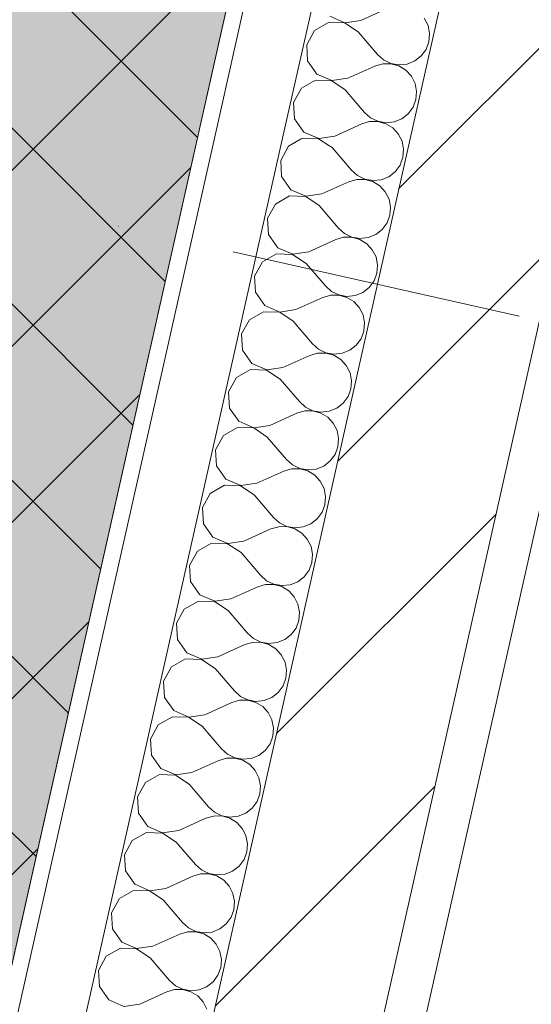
# Model space of a CAD drawing. Header units: millimetres. Extents: x -6990425 to -6520160, y 6117771 to 6220266.
# Tile 27 of 115: x -6930184 to -6929568, y 6137319 to 6138505. Entities that reach past the tile are written whole.
import ezdxf
from ezdxf.enums import TextEntityAlignment as Align

# ---------------------------------------------------------------- set-up
doc = ezdxf.new("R2010")
doc.units = ezdxf.units.MM
doc.header["$MEASUREMENT"] = 0
doc.linetypes.add('Штрихпунктирная', pattern=[670.277762, 352.777767, -176.388884, 0, -141.111112])
for name, color, linetype, lineweight in [('MEP-Отопление и вентиляция.ОВ_Ном._пера__120', 7, 'Continuous', 0), ('АР-Стены_внешние_.АР_Ном._пера__1', 7, 'Continuous', 30), ('АР-Чертеж-Оси_Осевые размеры.АР_Ном._пера__120', 7, 'Continuous', 0), ('ИОС-Шахты и отверстия.АР_Ном._пера__1', 7, 'Continuous', 0), ('Кровля_Ном._пера__101', 252, 'Continuous', 0), ('Кровля_Ном._пера__120', 7, 'Continuous', 0)]:
    doc.layers.add(name, color=color, linetype=linetype, lineweight=lineweight)
for name, color, linetype in [('АР-Стены_внешние_.АР', 7, 'Continuous'), ('АР-Чертеж-Оси_Осевые размеры.АР', 7, 'Continuous'), ('ИОС-Шахты и отверстия.АР', 7, 'Continuous')]:
    doc.layers.add(name, color=color, linetype=linetype)
doc.styles.add('РЎР“Р•РќР•Р\xa0Р\x98Р\xa0_РЎРўР\x98Р›Р¬_2', font='GOTHIC.TTF')
pattern_1 = [(45, (-6566190.34, 6562677.8), (-127.27922, 127.27922), [])]

# ---------------------------------------------------------------- blocks, each defined once
blk = doc.blocks.new('Символ Проема в Полу 21[7]_5', base_point=(-7156824.2, 6136937.5))
at = {"layer": 'ИОС-Шахты и отверстия.АР_Ном._пера__1', "color": 7, "linetype": 'Continuous', "lineweight": 0, "flags": 128}
blk.add_lwpolyline([(-7156770.9, 6137891.9), (-7157119.8, 6138131.3), (-7157360.9, 6137058.1), (-7156824.2, 6136937.5)], close=True, dxfattribs=at)
blk = doc.blocks.new('*X50', base_point=(-6566190.3, 6562677.8))
at = {"layer": 'АР-Стены_внешние_.АР_Ном._пера__1', "color": 7, "linetype": 'Continuous', "lineweight": 0}
for p, q in [((-7157456.3, 6138360.6), (-7157471, 6138352.2)), ((-7157471, 6138352.2), (-7157480.3, 6138335)), ((-7157418.3, 6138350.4), (-7157422.2, 6138353)), ((-7157418.3, 6138350.4), (-7157395.2, 6138323.2)), ((-7157480.3, 6138335), (-7157479.3, 6138315.6)), ((-7157336.6, 6138329.4), (-7157335.1, 6138333.4)), ((-7157395.2, 6138323.2), (-7157387.8, 6138316.7)), ((-7157350.3, 6138315.4), (-7157342.5, 6138321.4)), ((-7157342.5, 6138321.4), (-7157336.6, 6138329.4)), ((-7157479.3, 6138315.6), (-7157468.1, 6138299.6)), ((-7157430.9, 6138294.6), (-7157398.3, 6138309.3)), ((-7157388.8, 6138312.1), (-7157398.3, 6138309.3)), ((-7157379, 6138312.1), (-7157388.8, 6138312.1)), ((-7157387.8, 6138316.7), (-7157378.9, 6138312.4)), ((-7157369.5, 6138309.5), (-7157379, 6138312.1)), ((-7157378.9, 6138312.4), (-7157369.2, 6138310.7)), ((-7157361.1, 6138304.4), (-7157369.5, 6138309.5)), ((-7157369.2, 6138310.7), (-7157359.4, 6138311.7)), ((-7157359.4, 6138311.7), (-7157350.3, 6138315.4)), ((-7157468.1, 6138299.6), (-7157450.2, 6138291.8)), ((-7157450.2, 6138291.8), (-7157430.9, 6138294.6)), ((-7157354.4, 6138297.2), (-7157361.1, 6138304.4)), ((-7157349.9, 6138288.4), (-7157354.4, 6138297.2)), ((-7157486.7, 6138282.5), (-7157496, 6138265.4)), ((-7157469.7, 6138292.2), (-7157486.7, 6138282.5)), ((-7157450.2, 6138291.5), (-7157469.7, 6138292.2)), ((-7157434, 6138280.7), (-7157450.2, 6138291.5)), ((-7157348, 6138278.7), (-7157349.9, 6138288.4)), ((-7157434, 6138280.7), (-7157410.8, 6138253.5)), ((-7157348.8, 6138268.9), (-7157348, 6138278.7)), ((-7157496, 6138265.4), (-7157494.9, 6138245.9)), ((-7157358.1, 6138251.7), (-7157352.3, 6138259.7)), ((-7157352.3, 6138259.7), (-7157348.8, 6138268.9)), ((-7157410.8, 6138253.5), (-7157403.4, 6138247)), ((-7157403.4, 6138247), (-7157394.6, 6138242.7)), ((-7157365.9, 6138245.7), (-7157358.1, 6138251.7)), ((-7157494.9, 6138245.9), (-7157483.7, 6138229.9)), ((-7157446.5, 6138225), (-7157413.9, 6138239.6)), ((-7157404.5, 6138242.4), (-7157413.9, 6138239.6)), ((-7157394.6, 6138242.4), (-7157404.5, 6138242.4)), ((-7157394.6, 6138242.7), (-7157384.9, 6138241)), ((-7157385.1, 6138239.8), (-7157394.6, 6138242.4)), ((-7157376.7, 6138234.7), (-7157385.1, 6138239.8)), ((-7157384.9, 6138241), (-7157375.1, 6138242.1)), ((-7157375.1, 6138242.1), (-7157365.9, 6138245.7)), ((-7157483.7, 6138229.9), (-7157465.8, 6138222.1)), ((-7157465.8, 6138222.1), (-7157446.5, 6138225)), ((-7157370, 6138227.5), (-7157376.7, 6138234.7)), ((-7157365.5, 6138218.7), (-7157370, 6138227.5)), ((-7157502.3, 6138212.8), (-7157511.7, 6138195.7)), ((-7157485.4, 6138222.5), (-7157502.3, 6138212.8)), ((-7157465.9, 6138221.8), (-7157485.4, 6138222.5)), ((-7157449.6, 6138211), (-7157465.9, 6138221.8)), ((-7157363.6, 6138209), (-7157365.5, 6138218.7)), ((-7157449.6, 6138211), (-7157426.5, 6138183.8)), ((-7157364.4, 6138199.2), (-7157363.6, 6138209)), ((-7157511.7, 6138195.7), (-7157510.6, 6138176.2)), ((-7157373.8, 6138182), (-7157367.9, 6138190)), ((-7157367.9, 6138190), (-7157364.4, 6138199.2)), ((-7157510.6, 6138176.2), (-7157499.4, 6138160.2)), ((-7157426.5, 6138183.8), (-7157419.1, 6138177.3)), ((-7157419.1, 6138177.3), (-7157410.2, 6138173)), ((-7157390.7, 6138172.4), (-7157381.6, 6138176)), ((-7157381.6, 6138176), (-7157373.8, 6138182)), ((-7157462.2, 6138155.3), (-7157429.6, 6138169.9)), ((-7157420.1, 6138172.7), (-7157429.6, 6138169.9)), ((-7157410.3, 6138172.7), (-7157420.1, 6138172.7)), ((-7157400.8, 6138170.1), (-7157410.3, 6138172.7)), ((-7157410.2, 6138173), (-7157400.5, 6138171.3)), ((-7157392.4, 6138165), (-7157400.8, 6138170.1)), ((-7157400.5, 6138171.3), (-7157390.7, 6138172.4)), ((-7157385.7, 6138157.8), (-7157392.4, 6138165)), ((-7157501, 6138152.8), (-7157518, 6138143.1)), ((-7157481.5, 6138152.1), (-7157501, 6138152.8)), ((-7157499.4, 6138160.2), (-7157481.5, 6138152.4)), ((-7157481.5, 6138152.4), (-7157462.2, 6138155.3)), ((-7157465.3, 6138141.3), (-7157481.5, 6138152.1)), ((-7157381.2, 6138149), (-7157385.7, 6138157.8)), ((-7157518, 6138143.1), (-7157527.3, 6138126)), ((-7157465.3, 6138141.3), (-7157442.1, 6138114.2)), ((-7157379.3, 6138139.3), (-7157381.2, 6138149)), ((-7157383.6, 6138120.3), (-7157380.1, 6138129.5)), ((-7157380.1, 6138129.5), (-7157379.3, 6138139.3)), ((-7157527.3, 6138126), (-7157526.2, 6138106.5)), ((-7157389.4, 6138112.4), (-7157383.6, 6138120.3)), ((-7157526.2, 6138106.5), (-7157515, 6138090.5)), ((-7157442.1, 6138114.2), (-7157434.7, 6138107.6)), ((-7157434.7, 6138107.6), (-7157425.9, 6138103.3)), ((-7157406.4, 6138102.7), (-7157397.2, 6138106.3)), ((-7157397.2, 6138106.3), (-7157389.4, 6138112.4)), ((-7157477.8, 6138085.6), (-7157445.2, 6138100.2)), ((-7157435.8, 6138103), (-7157445.2, 6138100.2)), ((-7157425.9, 6138103), (-7157435.8, 6138103)), ((-7157425.9, 6138103.3), (-7157416.2, 6138101.6)), ((-7157416.4, 6138100.4), (-7157425.9, 6138103)), ((-7157408, 6138095.3), (-7157416.4, 6138100.4)), ((-7157416.2, 6138101.6), (-7157406.4, 6138102.7)), ((-7157401.3, 6138088.1), (-7157408, 6138095.3)), ((-7157516.7, 6138083.1), (-7157533.6, 6138073.4)), ((-7157497.2, 6138082.5), (-7157516.7, 6138083.1)), ((-7157515, 6138090.5), (-7157497.1, 6138082.7)), ((-7157480.9, 6138071.6), (-7157497.2, 6138082.5)), ((-7157497.1, 6138082.7), (-7157477.8, 6138085.6)), ((-7157396.8, 6138079.3), (-7157401.3, 6138088.1)), ((-7157533.6, 6138073.4), (-7157543, 6138056.3)), ((-7157480.9, 6138071.6), (-7157457.8, 6138044.5)), ((-7157394.9, 6138069.6), (-7157396.8, 6138079.3)), ((-7157395.8, 6138059.8), (-7157394.9, 6138069.6)), ((-7157399.2, 6138050.6), (-7157395.8, 6138059.8)), ((-7157543, 6138056.3), (-7157541.9, 6138036.8)), ((-7157405.1, 6138042.7), (-7157399.2, 6138050.6)), ((-7157541.9, 6138036.8), (-7157530.7, 6138020.8)), ((-7157457.8, 6138044.5), (-7157450.4, 6138037.9)), ((-7157450.4, 6138037.9), (-7157441.5, 6138033.6)), ((-7157441.5, 6138033.6), (-7157431.8, 6138031.9)), ((-7157422, 6138033), (-7157412.9, 6138036.6)), ((-7157412.9, 6138036.6), (-7157405.1, 6138042.7)), ((-7157493.5, 6138015.9), (-7157460.9, 6138030.5)), ((-7157451.4, 6138033.3), (-7157460.9, 6138030.5)), ((-7157441.6, 6138033.4), (-7157451.4, 6138033.3)), ((-7157432.1, 6138030.7), (-7157441.6, 6138033.4)), ((-7157423.7, 6138025.6), (-7157432.1, 6138030.7)), ((-7157431.8, 6138031.9), (-7157422, 6138033)), ((-7157417, 6138018.4), (-7157423.7, 6138025.6)), ((-7157532.4, 6138013.4), (-7157549.3, 6138003.7)), ((-7157512.8, 6138012.8), (-7157532.4, 6138013.4)), ((-7157530.7, 6138020.8), (-7157512.8, 6138013)), ((-7157512.8, 6138013), (-7157493.5, 6138015.9)), ((-7157496.6, 6138001.9), (-7157512.8, 6138012.8)), ((-7157412.5, 6138009.6), (-7157417, 6138018.4)), ((-7157549.3, 6138003.7), (-7157558.6, 6137986.6)), ((-7157496.6, 6138001.9), (-7157473.4, 6137974.8)), ((-7157410.6, 6137999.9), (-7157412.5, 6138009.6)), ((-7157411.4, 6137990.1), (-7157410.6, 6137999.9)), ((-7157558.6, 6137986.6), (-7157557.5, 6137967.1)), ((-7157414.9, 6137980.9), (-7157411.4, 6137990.1)), ((-7157473.4, 6137974.8), (-7157466.1, 6137968.2)), ((-7157420.7, 6137973), (-7157414.9, 6137980.9)), ((-7157557.5, 6137967.1), (-7157546.4, 6137951.1)), ((-7157467.1, 6137963.6), (-7157476.6, 6137960.8)), ((-7157457.2, 6137963.7), (-7157467.1, 6137963.6)), ((-7157466.1, 6137968.2), (-7157457.2, 6137963.9)), ((-7157457.2, 6137963.9), (-7157447.5, 6137962.3)), ((-7157447.7, 6137961), (-7157457.2, 6137963.7)), ((-7157447.5, 6137962.3), (-7157437.7, 6137963.3)), ((-7157437.7, 6137963.3), (-7157428.5, 6137966.9)), ((-7157428.5, 6137966.9), (-7157420.7, 6137973)), ((-7157546.4, 6137951.1), (-7157528.4, 6137943.3)), ((-7157509.1, 6137946.2), (-7157476.6, 6137960.8)), ((-7157439.3, 6137955.9), (-7157447.7, 6137961)), ((-7157432.6, 6137948.7), (-7157439.3, 6137955.9)), ((-7157548, 6137943.7), (-7157565, 6137934)), ((-7157528.5, 6137943.1), (-7157548, 6137943.7)), ((-7157512.3, 6137932.2), (-7157528.5, 6137943.1)), ((-7157528.4, 6137943.3), (-7157509.1, 6137946.2)), ((-7157428.1, 6137939.9), (-7157432.6, 6137948.7)), ((-7157426.2, 6137930.3), (-7157428.1, 6137939.9)), ((-7157565, 6137934), (-7157574.3, 6137916.9)), ((-7157512.3, 6137932.2), (-7157489.1, 6137905.1)), ((-7157427.1, 6137920.4), (-7157426.2, 6137930.3)), ((-7157574.3, 6137916.9), (-7157573.2, 6137897.4)), ((-7157430.5, 6137911.2), (-7157427.1, 6137920.4)), ((-7157489.1, 6137905.1), (-7157481.7, 6137898.5)), ((-7157444.2, 6137897.3), (-7157436.4, 6137903.3)), ((-7157436.4, 6137903.3), (-7157430.5, 6137911.2)), ((-7157573.2, 6137897.4), (-7157562, 6137881.4)), ((-7157524.8, 6137876.5), (-7157492.2, 6137891.1)), ((-7157482.7, 6137893.9), (-7157492.2, 6137891.1)), ((-7157472.9, 6137894), (-7157482.7, 6137893.9)), ((-7157481.7, 6137898.5), (-7157472.8, 6137894.3)), ((-7157463.4, 6137891.4), (-7157472.9, 6137894)), ((-7157472.8, 6137894.3), (-7157463.1, 6137892.6)), ((-7157455, 6137886.2), (-7157463.4, 6137891.4)), ((-7157463.1, 6137892.6), (-7157453.3, 6137893.6)), ((-7157453.3, 6137893.6), (-7157444.2, 6137897.3)), ((-7157562, 6137881.4), (-7157544.1, 6137873.7)), ((-7157448.3, 6137879), (-7157455, 6137886.2)), ((-7157563.7, 6137874), (-7157580.6, 6137864.3)), ((-7157544.2, 6137873.4), (-7157563.7, 6137874)), ((-7157527.9, 6137862.6), (-7157544.2, 6137873.4)), ((-7157544.1, 6137873.7), (-7157524.8, 6137876.5)), ((-7157443.8, 6137870.2), (-7157448.3, 6137879)), ((-7157441.9, 6137860.6), (-7157443.8, 6137870.2)), ((-7157580.6, 6137864.3), (-7157589.9, 6137847.2)), ((-7157527.9, 6137862.6), (-7157504.7, 6137835.4)), ((-7157442.7, 6137850.7), (-7157441.9, 6137860.6)), ((-7157589.9, 6137847.2), (-7157588.8, 6137827.7)), ((-7157446.2, 6137841.5), (-7157442.7, 6137850.7)), ((-7157504.7, 6137835.4), (-7157497.4, 6137828.8)), ((-7157459.8, 6137827.6), (-7157452, 6137833.6)), ((-7157452, 6137833.6), (-7157446.2, 6137841.5)), ((-7157588.8, 6137827.7), (-7157577.7, 6137811.7)), ((-7157540.4, 6137806.8), (-7157507.9, 6137821.4)), ((-7157498.4, 6137824.2), (-7157507.9, 6137821.4)), ((-7157488.5, 6137824.3), (-7157498.4, 6137824.2)), ((-7157497.4, 6137828.8), (-7157488.5, 6137824.6)), ((-7157488.5, 6137824.6), (-7157478.8, 6137822.9)), ((-7157479, 6137821.7), (-7157488.5, 6137824.3)), ((-7157470.6, 6137816.5), (-7157479, 6137821.7)), ((-7157478.8, 6137822.9), (-7157469, 6137823.9)), ((-7157469, 6137823.9), (-7157459.8, 6137827.6)), ((-7157577.7, 6137811.7), (-7157559.7, 6137804)), ((-7157463.9, 6137809.3), (-7157470.6, 6137816.5)), ((-7157459.5, 6137800.5), (-7157463.9, 6137809.3)), ((-7157579.3, 6137804.3), (-7157596.3, 6137794.7)), ((-7157559.8, 6137803.7), (-7157579.3, 6137804.3)), ((-7157543.6, 6137792.9), (-7157559.8, 6137803.7)), ((-7157559.7, 6137804), (-7157540.4, 6137806.8)), ((-7157457.6, 6137790.9), (-7157459.5, 6137800.5)), ((-7157596.3, 6137794.7), (-7157605.6, 6137777.5)), ((-7157543.6, 6137792.9), (-7157520.4, 6137765.7)), ((-7157458.4, 6137781), (-7157457.6, 6137790.9)), ((-7157605.6, 6137777.5), (-7157604.5, 6137758)), ((-7157461.8, 6137771.8), (-7157458.4, 6137781)), ((-7157520.4, 6137765.7), (-7157513, 6137759.1)), ((-7157475.5, 6137757.9), (-7157467.7, 6137763.9)), ((-7157467.7, 6137763.9), (-7157461.8, 6137771.8)), ((-7157604.5, 6137758), (-7157593.3, 6137742)), ((-7157556.1, 6137737.1), (-7157523.5, 6137751.8)), ((-7157514.1, 6137754.5), (-7157523.5, 6137751.8)), ((-7157504.2, 6137754.6), (-7157514.1, 6137754.5)), ((-7157513, 6137759.1), (-7157504.1, 6137754.9)), ((-7157494.7, 6137752), (-7157504.2, 6137754.6)), ((-7157504.1, 6137754.9), (-7157494.4, 6137753.2)), ((-7157486.3, 6137746.8), (-7157494.7, 6137752)), ((-7157494.4, 6137753.2), (-7157484.6, 6137754.2)), ((-7157484.6, 6137754.2), (-7157475.5, 6137757.9)), ((-7157593.3, 6137742), (-7157575.4, 6137734.3)), ((-7157575.4, 6137734.3), (-7157556.1, 6137737.1)), ((-7157479.6, 6137739.6), (-7157486.3, 6137746.8)), ((-7157475.1, 6137730.8), (-7157479.6, 6137739.6)), ((-7157595, 6137734.7), (-7157611.9, 6137725)), ((-7157575.5, 6137734), (-7157595, 6137734.7)), ((-7157559.2, 6137723.2), (-7157575.5, 6137734)), ((-7157473.2, 6137721.2), (-7157475.1, 6137730.8)), ((-7157611.9, 6137725), (-7157621.2, 6137707.8)), ((-7157559.2, 6137723.2), (-7157536, 6137696)), ((-7157474, 6137711.4), (-7157473.2, 6137721.2)), ((-7157621.2, 6137707.8), (-7157620.1, 6137688.3)), ((-7157483.3, 6137694.2), (-7157477.5, 6137702.1)), ((-7157477.5, 6137702.1), (-7157474, 6137711.4)), ((-7157536, 6137696), (-7157528.7, 6137689.5)), ((-7157491.1, 6137688.2), (-7157483.3, 6137694.2)), ((-7157620.1, 6137688.3), (-7157609, 6137672.3)), ((-7157571.7, 6137667.4), (-7157539.2, 6137682.1)), ((-7157529.7, 6137684.8), (-7157539.2, 6137682.1)), ((-7157519.9, 6137684.9), (-7157529.7, 6137684.8)), ((-7157528.7, 6137689.5), (-7157519.8, 6137685.2)), ((-7157510.4, 6137682.3), (-7157519.9, 6137684.9)), ((-7157519.8, 6137685.2), (-7157510.1, 6137683.5)), ((-7157501.9, 6137677.2), (-7157510.4, 6137682.3)), ((-7157510.1, 6137683.5), (-7157500.3, 6137684.5)), ((-7157500.3, 6137684.5), (-7157491.1, 6137688.2)), ((-7157609, 6137672.3), (-7157591, 6137664.6)), ((-7157591, 6137664.6), (-7157571.7, 6137667.4)), ((-7157495.2, 6137669.9), (-7157501.9, 6137677.2)), ((-7157490.8, 6137661.1), (-7157495.2, 6137669.9)), ((-7157627.6, 6137655.3), (-7157636.9, 6137638.1)), ((-7157610.6, 6137665), (-7157627.6, 6137655.3)), ((-7157591.1, 6137664.3), (-7157610.6, 6137665)), ((-7157574.9, 6137653.5), (-7157591.1, 6137664.3)), ((-7157488.9, 6137651.5), (-7157490.8, 6137661.1)), ((-7157574.9, 6137653.5), (-7157551.7, 6137626.3)), ((-7157489.7, 6137641.7), (-7157488.9, 6137651.5)), ((-7157636.9, 6137638.1), (-7157635.8, 6137618.6)), ((-7157499, 6137624.5), (-7157493.1, 6137632.4)), ((-7157493.1, 6137632.4), (-7157489.7, 6137641.7)), ((-7157635.8, 6137618.6), (-7157624.6, 6137602.6)), ((-7157551.7, 6137626.3), (-7157544.3, 6137619.8)), ((-7157544.3, 6137619.8), (-7157535.4, 6137615.5)), ((-7157515.9, 6137614.8), (-7157506.8, 6137618.5)), ((-7157506.8, 6137618.5), (-7157499, 6137624.5)), ((-7157587.4, 6137597.7), (-7157554.8, 6137612.4)), ((-7157545.4, 6137615.1), (-7157554.8, 6137612.4)), ((-7157535.5, 6137615.2), (-7157545.4, 6137615.1)), ((-7157526, 6137612.6), (-7157535.5, 6137615.2)), ((-7157535.4, 6137615.5), (-7157525.7, 6137613.8)), ((-7157517.6, 6137607.5), (-7157526, 6137612.6)), ((-7157525.7, 6137613.8), (-7157515.9, 6137614.8)), ((-7157510.9, 6137600.2), (-7157517.6, 6137607.5)), ((-7157626.3, 6137595.3), (-7157643.2, 6137585.6)), ((-7157606.8, 6137594.6), (-7157626.3, 6137595.3)), ((-7157624.6, 6137602.6), (-7157606.7, 6137594.9)), ((-7157606.7, 6137594.9), (-7157587.4, 6137597.7)), ((-7157506.4, 6137591.5), (-7157510.9, 6137600.2)), ((-7157643.2, 6137585.6), (-7157652.5, 6137568.4)), ((-7157590.5, 6137583.8), (-7157606.8, 6137594.6)), ((-7157590.5, 6137583.8), (-7157567.3, 6137556.6)), ((-7157504.5, 6137581.8), (-7157506.4, 6137591.5)), ((-7157508.8, 6137562.7), (-7157505.3, 6137572)), ((-7157505.3, 6137572), (-7157504.5, 6137581.8)), ((-7157652.5, 6137568.4), (-7157651.4, 6137548.9)), ((-7157514.6, 6137554.8), (-7157508.8, 6137562.7)), ((-7157651.4, 6137548.9), (-7157640.3, 6137532.9)), ((-7157567.3, 6137556.6), (-7157560, 6137550.1)), ((-7157560, 6137550.1), (-7157551.1, 6137545.8)), ((-7157531.6, 6137545.1), (-7157522.4, 6137548.8)), ((-7157522.4, 6137548.8), (-7157514.6, 6137554.8)), ((-7157603, 6137528), (-7157570.5, 6137542.7)), ((-7157561, 6137545.4), (-7157570.5, 6137542.7)), ((-7157551.2, 6137545.5), (-7157561, 6137545.4)), ((-7157541.7, 6137542.9), (-7157551.2, 6137545.5)), ((-7157551.1, 6137545.8), (-7157541.4, 6137544.1)), ((-7157533.2, 6137537.8), (-7157541.7, 6137542.9)), ((-7157541.4, 6137544.1), (-7157531.6, 6137545.1)), ((-7157526.5, 6137530.5), (-7157533.2, 6137537.8)), ((-7157641.9, 6137525.6), (-7157658.9, 6137515.9)), ((-7157622.4, 6137524.9), (-7157641.9, 6137525.6)), ((-7157640.3, 6137532.9), (-7157622.4, 6137525.2)), ((-7157622.4, 6137525.2), (-7157603, 6137528)), ((-7157606.2, 6137514.1), (-7157622.4, 6137524.9)), ((-7157522.1, 6137521.8), (-7157526.5, 6137530.5)), ((-7157658.9, 6137515.9), (-7157668.2, 6137498.7)), ((-7157606.2, 6137514.1), (-7157583, 6137486.9)), ((-7157520.2, 6137512.1), (-7157522.1, 6137521.8)), ((-7157521, 6137502.3), (-7157520.2, 6137512.1)), ((-7157524.4, 6137493.1), (-7157521, 6137502.3)), ((-7157668.2, 6137498.7), (-7157667.1, 6137479.2)), ((-7157530.3, 6137485.1), (-7157524.4, 6137493.1)), ((-7157667.1, 6137479.2), (-7157655.9, 6137463.2)), ((-7157583, 6137486.9), (-7157575.6, 6137480.4)), ((-7157575.6, 6137480.4), (-7157566.7, 6137476.1)), ((-7157566.7, 6137476.1), (-7157557, 6137474.4)), ((-7157547.2, 6137475.4), (-7157538.1, 6137479.1)), ((-7157538.1, 6137479.1), (-7157530.3, 6137485.1)), ((-7157618.7, 6137458.3), (-7157586.1, 6137473)), ((-7157576.7, 6137475.7), (-7157586.1, 6137473)), ((-7157566.8, 6137475.8), (-7157576.7, 6137475.7)), ((-7157557.3, 6137473.2), (-7157566.8, 6137475.8)), ((-7157548.9, 6137468.1), (-7157557.3, 6137473.2)), ((-7157557, 6137474.4), (-7157547.2, 6137475.4)), ((-7157542.2, 6137460.9), (-7157548.9, 6137468.1)), ((-7157657.6, 6137455.9), (-7157674.5, 6137446.2)), ((-7157638.1, 6137455.2), (-7157657.6, 6137455.9)), ((-7157655.9, 6137463.2), (-7157638, 6137455.5)), ((-7157621.8, 6137444.4), (-7157638.1, 6137455.2)), ((-7157638, 6137455.5), (-7157618.7, 6137458.3)), ((-7157537.7, 6137452.1), (-7157542.2, 6137460.9)), ((-7157674.5, 6137446.2), (-7157683.8, 6137429)), ((-7157621.8, 6137444.4), (-7157598.6, 6137417.2)), ((-7157535.8, 6137442.4), (-7157537.7, 6137452.1)), ((-7157536.6, 6137432.6), (-7157535.8, 6137442.4)), ((-7157683.8, 6137429), (-7157682.8, 6137409.6)), ((-7157540.1, 6137423.4), (-7157536.6, 6137432.6)), ((-7157598.6, 6137417.2), (-7157591.3, 6137410.7)), ((-7157546, 6137415.4), (-7157540.1, 6137423.4)), ((-7157682.8, 6137409.6), (-7157671.6, 6137393.6)), ((-7157592.3, 6137406.1), (-7157601.8, 6137403.3)), ((-7157582.5, 6137406.1), (-7157592.3, 6137406.1)), ((-7157591.3, 6137410.7), (-7157582.4, 6137406.4)), ((-7157573, 6137403.5), (-7157582.5, 6137406.1)), ((-7157582.4, 6137406.4), (-7157572.7, 6137404.7)), ((-7157572.7, 6137404.7), (-7157562.9, 6137405.7)), ((-7157562.9, 6137405.7), (-7157553.7, 6137409.4)), ((-7157553.7, 6137409.4), (-7157546, 6137415.4)), ((-7157671.6, 6137393.6), (-7157653.7, 6137385.8)), ((-7157634.4, 6137388.6), (-7157601.8, 6137403.3)), ((-7157564.5, 6137398.4), (-7157573, 6137403.5)), ((-7157557.8, 6137391.2), (-7157564.5, 6137398.4)), ((-7157673.2, 6137386.2), (-7157690.2, 6137376.5)), ((-7157653.7, 6137385.5), (-7157673.2, 6137386.2)), ((-7157653.7, 6137385.8), (-7157634.4, 6137388.6)), ((-7157637.5, 6137374.7), (-7157653.7, 6137385.5)), ((-7157553.4, 6137382.4), (-7157557.8, 6137391.2)), ((-7157551.5, 6137372.7), (-7157553.4, 6137382.4)), ((-7157690.2, 6137376.5), (-7157699.5, 6137359.4)), ((-7157637.5, 6137374.7), (-7157614.3, 6137347.5)), ((-7157552.3, 6137362.9), (-7157551.5, 6137372.7)), ((-7157699.5, 6137359.4), (-7157698.4, 6137339.9)), ((-7157555.8, 6137353.7), (-7157552.3, 6137362.9)), ((-7157614.3, 6137347.5), (-7157606.9, 6137341)), ((-7157569.4, 6137339.7), (-7157561.6, 6137345.7)), ((-7157561.6, 6137345.7), (-7157555.8, 6137353.7)), ((-7157698.4, 6137339.9), (-7157687.2, 6137323.9)), ((-7157608, 6137336.4), (-7157617.4, 6137333.6)), ((-7157598.1, 6137336.4), (-7157608, 6137336.4)), ((-7157606.9, 6137341), (-7157598.1, 6137336.7)), ((-7157598.1, 6137336.7), (-7157588.3, 6137335)), ((-7157588.6, 6137333.8), (-7157598.1, 6137336.4)), ((-7157580.2, 6137328.7), (-7157588.6, 6137333.8)), ((-7157588.3, 6137335), (-7157578.5, 6137336.1)), ((-7157578.5, 6137336.1), (-7157569.4, 6137339.7)), ((-7157687.2, 6137323.9), (-7157669.3, 6137316.1)), ((-7157650, 6137319), (-7157617.4, 6137333.6)), ((-7157573.5, 6137321.5), (-7157580.2, 6137328.7)), ((-7157669.3, 6137316.1), (-7157650, 6137319)), ((-7157569, 6137312.7), (-7157573.5, 6137321.5))]:
    blk.add_line(p, q, dxfattribs=at)
blk = doc.blocks.new('Стена_29_5', base_point=(-7157529.1, 6136993.4))
at = {"layer": 'АР-Стены_внешние_.АР', "linetype": 'Continuous', "lineweight": 0, "true_color": 0x000000}
h = blk.add_hatch(dxfattribs=at)
h.set_pattern_fill('БЛОКИ_БЕТОННЫЕ_ЭФФЕКТИВН_74', color=18, style=0, pattern_type=2)
h.set_pattern_definition(pattern_1)
h.paths.add_polyline_path([(-7157330.9, 6138332.5), (-7157604.8, 6137112.9), (-7157409.6, 6137069), (-7157135.7, 6138288.6)])
at = {"layer": 'АР-Стены_внешние_.АР_Ном._пера__1', "color": 7, "linetype": 'Continuous', "lineweight": 0}
for p, q in [((-7157555.3, 6138382.9), (-7157905.9, 6136821.8)), ((-7157477.2, 6138365.3), (-7157795, 6136950.6))]:
    blk.add_line(p, q, dxfattribs=at)
at = {"layer": 'АР-Стены_внешние_.АР_Ном._пера__1', "color": 7, "linetype": 'Continuous', "lineweight": 15}
blk.add_line((-7157330.9, 6138332.5), (-7157604.8, 6137112.9), dxfattribs=at)
at = {"layer": 'АР-Стены_внешние_.АР_Ном._пера__1', "color": 7, "linetype": 'Continuous', "lineweight": 0, "flags": 128}
blk.add_lwpolyline([(-7157574.8, 6138387.3), (-7157947.3, 6136728.6)], dxfattribs=at)
at = {"layer": 'АР-Стены_внешние_.АР_Ном._пера__1', "color": 7, "linetype": 'Continuous', "lineweight": 15, "flags": 128}
blk.add_lwpolyline([(-7157409.6, 6137069), (-7157135.7, 6138288.6)], dxfattribs=at)
at = {"layer": 'АР-Стены_внешние_.АР', "color": 7, "lineweight": 0}
blk.add_blockref('*X50', (-6566190.3, 6562677.8), dxfattribs=at)
blk = doc.blocks.new('*X85', base_point=(-6566190.3, 6562677.8))
at = {"layer": 'АР-Стены_внешние_.АР_Ном._пера__1', "color": 7, "linetype": 'Continuous', "lineweight": 0}
for p, q in [((-7157421.1, 6138508.6), (-7157403.2, 6138500.9)), ((-7157383.9, 6138503.7), (-7157351.3, 6138518.4)), ((-7157422.8, 6138501.3), (-7157439.7, 6138491.6)), ((-7157403.3, 6138500.6), (-7157422.8, 6138501.3)), ((-7157387, 6138489.8), (-7157403.3, 6138500.6)), ((-7157403.2, 6138500.9), (-7157383.9, 6138503.7)), ((-7157302.9, 6138497.5), (-7157307.4, 6138506.2)), ((-7157301, 6138487.8), (-7157302.9, 6138497.5)), ((-7157439.7, 6138491.6), (-7157449, 6138474.4)), ((-7157387, 6138489.8), (-7157363.8, 6138462.6)), ((-7157301.8, 6138478), (-7157301, 6138487.8)), ((-7157449, 6138474.4), (-7157448, 6138454.9)), ((-7157305.3, 6138468.7), (-7157301.8, 6138478)), ((-7157363.8, 6138462.6), (-7157356.5, 6138456.1)), ((-7157318.9, 6138454.8), (-7157311.2, 6138460.8)), ((-7157311.2, 6138460.8), (-7157305.3, 6138468.7)), ((-7157448, 6138454.9), (-7157436.8, 6138438.9)), ((-7157399.6, 6138434), (-7157367, 6138448.7)), ((-7157357.5, 6138451.4), (-7157367, 6138448.7)), ((-7157347.7, 6138451.5), (-7157357.5, 6138451.4)), ((-7157356.5, 6138456.1), (-7157347.6, 6138451.8)), ((-7157338.2, 6138448.9), (-7157347.7, 6138451.5)), ((-7157347.6, 6138451.8), (-7157337.9, 6138450.1)), ((-7157329.7, 6138443.8), (-7157338.2, 6138448.9)), ((-7157337.9, 6138450.1), (-7157328.1, 6138451.1)), ((-7157328.1, 6138451.1), (-7157318.9, 6138454.8)), ((-7157436.8, 6138438.9), (-7157418.9, 6138431.2)), ((-7157323, 6138436.5), (-7157329.7, 6138443.8)), ((-7157438.4, 6138431.6), (-7157455.4, 6138421.9)), ((-7157418.9, 6138430.9), (-7157438.4, 6138431.6)), ((-7157418.9, 6138431.2), (-7157399.6, 6138434)), ((-7157402.7, 6138420.1), (-7157418.9, 6138430.9)), ((-7157318.6, 6138427.8), (-7157323, 6138436.5)), ((-7157316.7, 6138418.1), (-7157318.6, 6138427.8)), ((-7157455.4, 6138421.9), (-7157464.7, 6138404.7)), ((-7157402.7, 6138420.1), (-7157379.5, 6138392.9)), ((-7157317.5, 6138408.3), (-7157316.7, 6138418.1)), ((-7157464.7, 6138404.7), (-7157463.6, 6138385.2)), ((-7157320.9, 6138399.1), (-7157317.5, 6138408.3)), ((-7157379.5, 6138392.9), (-7157372.1, 6138386.4)), ((-7157334.6, 6138385.1), (-7157326.8, 6138391.1)), ((-7157326.8, 6138391.1), (-7157320.9, 6138399.1)), ((-7157463.6, 6138385.2), (-7157452.4, 6138369.2)), ((-7157415.2, 6138364.3), (-7157382.6, 6138379)), ((-7157373.2, 6138381.7), (-7157382.6, 6138379)), ((-7157363.3, 6138381.8), (-7157373.2, 6138381.7)), ((-7157372.1, 6138386.4), (-7157363.3, 6138382.1)), ((-7157363.3, 6138382.1), (-7157353.5, 6138380.4)), ((-7157353.8, 6138379.2), (-7157363.3, 6138381.8)), ((-7157345.4, 6138374.1), (-7157353.8, 6138379.2)), ((-7157353.5, 6138380.4), (-7157343.7, 6138381.4)), ((-7157343.7, 6138381.4), (-7157334.6, 6138385.1)), ((-7157452.4, 6138369.2), (-7157434.5, 6138361.5)), ((-7157338.7, 6138366.9), (-7157345.4, 6138374.1)), ((-7157334.2, 6138358.1), (-7157338.7, 6138366.9)), ((-7157454.1, 6138361.9), (-7157456.3, 6138360.6)), ((-7157434.6, 6138361.2), (-7157454.1, 6138361.9)), ((-7157422.2, 6138353), (-7157434.6, 6138361.2)), ((-7157434.5, 6138361.5), (-7157415.2, 6138364.3)), ((-7157332.3, 6138348.4), (-7157334.2, 6138358.1)), ((-7157333.1, 6138338.6), (-7157332.3, 6138348.4)), ((-7157335.1, 6138333.4), (-7157333.1, 6138338.6))]:
    blk.add_line(p, q, dxfattribs=at)
blk = doc.blocks.new('Стена_46_5', base_point=(-7157233.3, 6138310.6))
at = {"layer": 'АР-Стены_внешние_.АР', "linetype": 'Continuous', "lineweight": 0, "true_color": 0x000000}
h = blk.add_hatch(dxfattribs=at)
h.set_pattern_fill('БЛОКИ_БЕТОННЫЕ_ЭФФЕКТИВН_74', color=18, style=0, pattern_type=2)
h.set_pattern_definition(pattern_1)
h.paths.add_polyline_path([(-7156891.5, 6140288.8), (-7157330.9, 6138332.5), (-7157135.7, 6138288.6), (-7156696.3, 6140244.9)])
at = {"layer": 'АР-Стены_внешние_.АР_Ном._пера__1', "color": 7, "linetype": 'Continuous', "lineweight": 0}
for p, q in [((-7157039.2, 6140680.7), (-7157555.3, 6138382.9)), ((-7156994, 6140516.8), (-7157477.2, 6138365.3))]:
    blk.add_line(p, q, dxfattribs=at)
at = {"layer": 'АР-Стены_внешние_.АР_Ном._пера__1', "color": 7, "linetype": 'Continuous', "lineweight": 15}
blk.add_line((-7156891.5, 6140288.8), (-7157330.9, 6138332.5), dxfattribs=at)
at = {"layer": 'АР-Стены_внешние_.АР_Ном._пера__1', "color": 7, "linetype": 'Continuous', "lineweight": 0, "flags": 128}
blk.add_lwpolyline([(-7157041.1, 6140763.1), (-7157574.8, 6138387.3)], dxfattribs=at)
at = {"layer": 'АР-Стены_внешние_.АР', "color": 7, "lineweight": 0}
blk.add_blockref('*X85', (-6566190.3, 6562677.8), dxfattribs=at)
blk = doc.blocks.new('Стандартный Маркер Сетки[76]_2', base_point=(-6987808.1, 6151224.6))
at = {"layer": 'АР-Чертеж-Оси_Осевые размеры.АР_Ном._пера__120', "color": 7, "linetype": 'Штрихпунктирная', "lineweight": 0}
blk.add_line((-6986832.4, 6151005.4), (-6907891.2, 6133275.6), dxfattribs=at)
at = {"layer": 'АР-Чертеж-Оси_Осевые размеры.АР_Ном._пера__120', "color": 7, "lineweight": 0, "style": 'РЎР“Р•РќР•Р\xa0Р\x98Р\xa0_РЎРўР\x98Р›Р¬_2'}
for tag, p in [('AC_MarkerText_1_0', (-6988226, 6151515.2)), ('AC_MarkerText_1_1', (-6906357.7, 6133128))]:
    blk.add_attdef(tag, text='', height=350, rotation=347.3417, dxfattribs=at).set_placement(p, align=Align.TOP_CENTER)
blk = doc.blocks.new('Стандартный Маркер Сетки[82]_2', base_point=(-6987808.1, 6151224.6))
at = {"layer": 'АР-Чертеж-Оси_Осевые размеры.АР_Ном._пера__120', "color": 7, "linetype": 'Штрихпунктирная', "lineweight": 0}
blk.add_line((-6986832.4, 6151005.4), (-6907891.2, 6133275.6), dxfattribs=at)
at = {"layer": 'АР-Чертеж-Оси_Осевые размеры.АР_Ном._пера__120', "color": 7, "lineweight": 0, "style": 'РЎР“Р•РќР•Р\xa0Р\x98Р\xa0_РЎРўР\x98Р›Р¬_2'}
for tag, p in [('AC_MarkerText_1_0', (-6988226, 6151515.2)), ('AC_MarkerText_1_1', (-6906357.7, 6133128))]:
    blk.add_attdef(tag, text='', height=350, rotation=347.3417, dxfattribs=at).set_placement(p, align=Align.TOP_CENTER)
blk = doc.blocks.new('Стандартный Маркер Сетки[86]_2', base_point=(-6987808.1, 6151224.6))
at = {"layer": 'АР-Чертеж-Оси_Осевые размеры.АР_Ном._пера__120', "color": 7, "linetype": 'Штрихпунктирная', "lineweight": 0}
blk.add_line((-6986832.4, 6151005.4), (-6907891.2, 6133275.6), dxfattribs=at)
at = {"layer": 'АР-Чертеж-Оси_Осевые размеры.АР_Ном._пера__120', "color": 7, "lineweight": 0, "style": 'РЎР“Р•РќР•Р\xa0Р\x98Р\xa0_РЎРўР\x98Р›Р¬_2'}
for tag, p in [('AC_MarkerText_1_0', (-6988226, 6151515.2)), ('AC_MarkerText_1_1', (-6906357.7, 6133128))]:
    blk.add_attdef(tag, text='', height=350, rotation=347.3417, dxfattribs=at).set_placement(p, align=Align.TOP_CENTER)
blk = doc.blocks.new('Стандартный Маркер Сетки[92]_2', base_point=(-6987808.1, 6151224.6))
at = {"layer": 'АР-Чертеж-Оси_Осевые размеры.АР_Ном._пера__120', "color": 7, "linetype": 'Штрихпунктирная', "lineweight": 0}
blk.add_line((-6986832.4, 6151005.4), (-6907891.2, 6133275.6), dxfattribs=at)
at = {"layer": 'АР-Чертеж-Оси_Осевые размеры.АР_Ном._пера__120', "color": 7, "lineweight": 0, "style": 'РЎР“Р•РќР•Р\xa0Р\x98Р\xa0_РЎРўР\x98Р›Р¬_2'}
for tag, p in [('AC_MarkerText_1_0', (-6988226, 6151515.2)), ('AC_MarkerText_1_1', (-6906357.7, 6133128))]:
    blk.add_attdef(tag, text='', height=350, rotation=347.3417, dxfattribs=at).set_placement(p, align=Align.TOP_CENTER)

msp = doc.modelspace()

# ---------------------------------------------------------------- hatches: boundary and pattern name
at = {"layer": 'Кровля_Ном._пера__101', "linetype": 'Continuous', "lineweight": 0}
h = msp.add_hatch(dxfattribs=at)
h.set_pattern_fill('ПЕСОК_0005', color=252, style=0, pattern_type=2)
h.set_pattern_definition([(122.3417, (-6922964.9, 6137514.64), (191.0468, 120.9696), [0, -150.75, 0, -226.125]), (57.3417, (-6923455.2, 6137624.75), (-190.3755, 122.0232), [0, -110.55, 0, -190.95])])
h.paths.add_polyline_path([(-6936415.8, 6132113.6), (-6933031.3, 6147183.1), (-6929636, 6146420.5), (-6930089.6, 6144400.9), (-6927026, 6143712.8), (-6927767.7, 6140410.1), (-6927767.8, 6140410.1), (-6929426.3, 6140782.6), (-6930336.8, 6136728.6), (-6918609, 6134094.6), (-6917627.2, 6138465.8), (-6918212.9, 6138597.3), (-6917681.5, 6140963.2), (-6917173.1, 6143226.9), (-6913874.6, 6142486.1), (-6913672, 6143388.1), (-6910491.1, 6142673.7), (-6913993.8, 6127077.7)])
at = {"layer": 'Кровля_Ном._пера__120', "linetype": 'Continuous', "lineweight": 0}
h = msp.add_hatch(dxfattribs=at)
h.set_pattern_fill('НЕМЕТАЛЛИЧЕСКИЕ_МАТЕРИАЛ_5C', style=0, pattern_type=2)
h.set_pattern_definition([(45, (-6929637.76, 6135484.77), (-106.066, 106.066), []), (135, (-6929637.76, 6135484.77), (106.066, 106.066), [])])
h.paths.add_polyline_path([(-6915790.2, 6140210.5), (-6917540, 6132419.6), (-6931960.8, 6135658.4), (-6930436.7, 6142444.4), (-6927461.1, 6141776.1), (-6927767.7, 6140410.2), (-6929426.3, 6140782.6), (-6930336.8, 6136728.6), (-6918609, 6134094.6), (-6917627.2, 6138465.8), (-6918212.8, 6138597.3), (-6917751.4, 6140651)])

# ---------------------------------------------------------------- linework, layer by layer
at = {"layer": 'MEP-Отопление и вентиляция.ОВ_Ном._пера__120', "color": 7, "linetype": 'Continuous', "lineweight": 0}
msp.add_lwpolyline([(-6929213.7, 6136937.5), (-6929750.3, 6137058.1), (-6929509.3, 6138131.3), (-6928972.6, 6138010.8)], close=True, dxfattribs=at)
at = {"layer": 'Кровля_Ном._пера__120', "color": 7, "linetype": 'Continuous', "lineweight": 0, "flags": 128}
for points in [[(-6936415.8, 6132113.6), (-6933031.3, 6147183.1), (-6929636, 6146420.5), (-6930089.6, 6144400.9), (-6927026, 6143712.8), (-6927767.7, 6140410.1), (-6927767.8, 6140410.1), (-6929426.3, 6140782.6), (-6930336.8, 6136728.6), (-6918609, 6134094.6), (-6917627.2, 6138465.8), (-6918212.9, 6138597.3), (-6917681.5, 6140963.2), (-6917173.1, 6143226.9), (-6913874.6, 6142486.1), (-6913672, 6143388.1), (-6910491.1, 6142673.7), (-6913993.8, 6127077.7)], [(-6915790.2, 6140210.5), (-6917540, 6132419.6), (-6931960.8, 6135658.4), (-6930436.7, 6142444.4), (-6927461.1, 6141776.1), (-6927767.7, 6140410.2), (-6929426.3, 6140782.6), (-6930336.8, 6136728.6), (-6918609, 6134094.6), (-6917627.2, 6138465.8), (-6918212.8, 6138597.3), (-6917751.4, 6140651)]]:
    msp.add_lwpolyline(points, close=True, dxfattribs=at)

# ---------------------------------------------------------------- block references
at = {"layer": 'АР-Стены_внешние_.АР', "color": 7, "lineweight": 0}
for name, p in [('Стена_46_5', (-6929622.8, 6138310.6)), ('Стена_29_5', (-6929918.6, 6136993.4))]:
    msp.add_blockref(name, p, dxfattribs=at)
at = {"layer": 'АР-Чертеж-Оси_Осевые размеры.АР', "color": 8, "linetype": 'Continuous', "lineweight": 15}
for name in ['Стандартный Маркер Сетки[76]_2', 'Стандартный Маркер Сетки[82]_2', 'Стандартный Маркер Сетки[86]_2', 'Стандартный Маркер Сетки[92]_2']:
    msp.add_blockref(name, (-6987808.1, 6151224.6), dxfattribs=at)
at = {"layer": 'ИОС-Шахты и отверстия.АР', "color": 7, "linetype": 'Continuous', "lineweight": 0}
msp.add_blockref('Символ Проема в Полу 21[7]_5', (-6929213.7, 6136937.5), dxfattribs=at)

doc.saveas('drawing.dxf')
